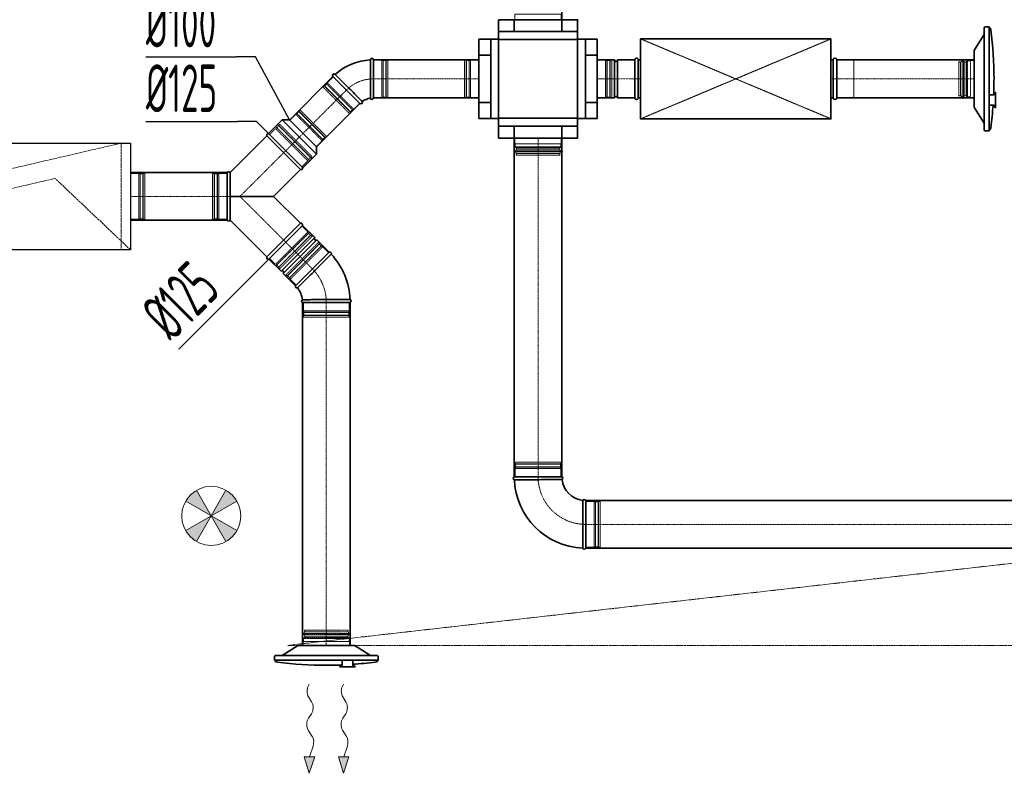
# Model space of a CAD drawing. Header units: millimetres. Extents: x 15940 to 92175, y -24684 to 227664.
# Tile 7 of 132: x 38377 to 40963, y -22853 to -20874. Entities that reach past the tile are written whole.
import ezdxf

# ---------------------------------------------------------------- set-up
doc = ezdxf.new("R2010")
doc.units = ezdxf.units.MM
doc.header["$LTSCALE"] = 0.05
for name, pattern in [('ACAD_ISO02W100', [15, 12, -3]), ('ACAD_ISO05W100', [33, 24, -3, 0, -3, 0, -3]), ('ACAD_ISO10W100', [18, 12, -3, 0, -3]), ('phl_thick', [0])]:
    doc.linetypes.add(name, pattern=pattern)
doc.layers.get('0').update_dxf_attribs({"lineweight": 5})
for name, color, linetype, lineweight in [('VZT_01 SUP (PŘÍVOD) - OBRYS', 5, 'Continuous', 35), ('VZT_02 SUP (PŘÍVOD) - OSA', 5, 'ACAD_ISO10W100', 5), ('VZT_04 SUP (PŘÍVOD) - SKRYTÉ', 5, 'ACAD_ISO02W100', 5), ('VZT_05 ETA (ODVOD) - OBRYS', 6, 'Continuous', 35), ('VZT_06 ETA (ODVOD) - OSA', 6, 'ACAD_ISO10W100', 5), ('VZT_08 ETA (ODVOD) - SKRYTÉ', 6, 'ACAD_ISO02W100', 5), ('VZT_21 ZAŘÍZENÍ - OBRYS', 1, 'Continuous', 30), ('VZT_22 ZAŘÍZENÍ - DETAIL', 8, 'Continuous', 5), ('VZT_30 DISTRIBUČNÍ PRVKY - OBRYS', 1, 'Continuous', 35), ('VZT_35 TLUMIČE HLUKU - OBRYS', 1, 'Continuous', 35), ('VZT_36 TLUMIČE HLUKU - OSA', 1, 'ACAD_ISO10W100', 5), ('VZT_37 TLUMIČE HLUKU - DETAIL', 8, 'ACAD_ISO02W100', 5), ('VZT_60_KOTY - DIMENZE', 7, 'Continuous', 5), ('VZT_POŽADAVKY NA STAVBU - PODHLEDY', 4, 'ACAD_ISO05W100', 5)]:
    doc.layers.add(name, color=color, linetype=linetype, lineweight=lineweight)
for name, color, linetype, lineweight, plot in [('VZT_03 SUP (PŘÍVOD) - NETISK', 8, 'ACAD_ISO02W100', 5, False), ('VZT_07 ETA (ODVOD) - NETISK', 8, 'ACAD_ISO02W100', 5, False), ('VZT_34 DISTRIBUČNÍ PRVKY - NETISK', 8, 'ACAD_ISO02W100', 5, False), ('VZT_39 TLUMIČE HLUKU - NETISK', 8, 'ACAD_ISO02W100', 5, False)]:
    doc.layers.add(name, color=color, linetype=linetype, lineweight=lineweight, plot=plot)
doc.styles.add('EVORA_125', font='isocp.shx', dxfattribs={"width": 0.6, "height": 125})

msp = doc.modelspace()

# ---------------------------------------------------------------- hatches: boundary and pattern name
h = msp.add_hatch(color=256)
h.dxf.hatch_style = 1
h.paths.add_polyline_path([(38813.3, -22137.9, -0.131652), (38841.6, -22109.5), (38880.4, -22176.7)])
h.paths.add_polyline_path([(38880.4, -22176.7), (38919.1, -22109.5, -0.065543), (38935.2, -22121.9, -0.065543), (38947.5, -22137.9)])
h.paths.add_polyline_path([(38880.4, -22176.7), (38947.5, -22215.4, -0.131652), (38919.1, -22243.8)])
h.paths.add_polyline_path([(38825.6, -22231.5, -0.065543), (38813.3, -22215.4), (38880.4, -22176.7), (38841.6, -22243.8, -0.065543)])

# ---------------------------------------------------------------- linework, layer by layer
at = {"lineweight": 13}
for p, q in [((39135.8, -22622.1), (39137.7, -22619)), ((39225.8, -22622.1), (39227.7, -22619))]:
    msp.add_line(p, q, dxfattribs=at)
at = {"color": 0, "lineweight": 13}
for p, q in [((39144.1, -22665.2), (39136, -22652.2)), ((39234.1, -22665.2), (39226, -22652.2)), ((39135.7, -22708.1), (39143.7, -22696.1)), ((39225.7, -22708.1), (39233.7, -22696.1)), ((39145.7, -22755.6), (39135.3, -22739)), ((39235.7, -22755.6), (39225.3, -22739)), ((39138.3, -22809.6), (39148, -22781)), ((39228.3, -22809.6), (39238, -22781)), ((39137.7, -22852.6), (39124.3, -22809.4)), ((39124.3, -22809.4), (39138.3, -22809.6)), ((39152.2, -22809.8), (39138.3, -22809.6)), ((39227.7, -22852.6), (39214.3, -22809.4)), ((39214.3, -22809.4), (39228.3, -22809.6)), ((39242.2, -22809.8), (39228.3, -22809.6)), ((39152.2, -22809.8), (39137.7, -22852.6)), ((39242.2, -22809.8), (39227.7, -22852.6))]:
    msp.add_line(p, q, dxfattribs=at)
for points in [[(38919.1, -22243.8), (38841.6, -22109.5)], [(38919.1, -22109.5), (38841.6, -22243.8)], [(38947.5, -22215.4), (38813.3, -22137.9)], [(38947.5, -22137.9), (38813.3, -22215.4)]]:
    msp.add_lwpolyline(points)
msp.add_circle((38880.4, -22176.7), 77.5)
at = {"color": 0, "lineweight": 13, "extrusion": (0, 0, -1)}
for centre, start_param, end_param in [((39145.5, -22636.8), 0.766537, 2.320574), ((39235.5, -22636.8), 0.766537, 2.320574), ((39134.6, -22680.5), 3.908129, 5.516649), ((39224.6, -22680.5), 3.908129, 5.516649), ((39144.8, -22723.7), 0.766537, 2.375056), ((39234.8, -22723.7), 0.766537, 2.375056), ((39136.2, -22770.9), 3.908129, 5.191299), ((39226.2, -22770.9), 3.908129, 5.191299)]:
    msp.add_ellipse(centre, major_axis=(-0.3, -21.5), ratio=0.625, start_param=start_param, end_param=end_param, dxfattribs=at)
at = {"color": 0, "lineweight": 13}
for points in [[(39152.2, -22809.8), (39124.3, -22809.4), (39137.7, -22852.6)], [(39242.2, -22809.8), (39214.3, -22809.4), (39227.7, -22852.6)]]:
    msp.add_solid(points, dxfattribs=at)
at = {"layer": 'VZT_01 SUP (PŘÍVOD) - OBRYS'}
for p, q in [((39298.3, -20979.3), (39298.3, -21029.4)), ((39306.3, -21079.3), (39306.3, -20979.3)), ((39894.2, -21079.3), (39894.2, -20979.3)), ((39894.2, -20979.3), (39939.7, -20979.3)), ((39939.7, -21079.3), (39939.7, -20979.3)), ((39947.7, -21079.3), (39947.7, -20979.3)), ((39947.7, -20979.3), (39993.2, -20979.3)), ((39993.2, -21079.3), (39993.2, -20979.3)), ((39200.2, -21023.2), (39270.9, -21093.9)), ((39205.9, -21017.5), (39241.3, -21053)), ((39894.2, -21079.3), (39939.7, -21079.3)), ((39947.7, -21079.3), (39993.2, -21079.3)), ((39031.2, -21172.9), (39066.9, -21137.2)), ((39066.9, -21137.2), (39156.7, -21227)), ((39086, -21137.2), (39066.9, -21137.2)), ((39086, -21137.2), (39156.7, -21207.9)), ((39026.5, -21179), (38930, -21275.5)), ((39114.9, -21267.4), (39026.5, -21179)), ((39031.2, -21172.9), (39121, -21262.7)), ((39031.9, -21173.6), (39120.3, -21262)), ((39121, -21262.7), (39156.7, -21227)), ((39156.7, -21207.9), (39156.7, -21227)), ((38922, -21275.5), (38922, -21400.5)), ((38930, -21281), (38930, -21275.5)), ((38930, -21281), (38930, -21395)), ((39114.9, -21267.4), (39044.3, -21338)), ((38955.9, -21338), (38930, -21338)), ((39044.3, -21338), (38955.9, -21338)), ((39044.3, -21338), (39114.9, -21408.6)), ((38930, -21395), (38930, -21400.5)), ((38930, -21400.5), (39026.5, -21497)), ((39026.5, -21497), (39114.9, -21408.6)), ((39031.9, -21502.4), (39120.3, -21414)), ((39031.9, -21502.4), (39120.3, -21414)), ((39120.3, -21414), (39152.4, -21446.2)), ((39064.1, -21534.6), (39152.4, -21446.2)), ((39069.7, -21540.2), (39158.1, -21451.8)), ((39158.1, -21451.8), (39190.3, -21484)), ((39190.3, -21484), (39101.9, -21572.4)), ((39101.9, -21572.4), (39190.3, -21484)), ((39031.9, -21502.4), (39064.1, -21534.6)), ((39069.7, -21540.2), (39101.9, -21572.4)), ((39120.2, -21616.6), (39245.2, -21616.6))]:
    msp.add_line(p, q, dxfattribs=at)
for points in [[(39583.6, -20925.5), (39614.6, -20925.5), (39614.6, -21133.1), (39583.6, -21133.1)], [(39894.2, -20925.5), (39863.2, -20925.5), (39863.2, -21133.1), (39894.2, -21133.1)]]:
    msp.add_lwpolyline(points, close=True, dxfattribs=at)
for points in [[(39614.6, -20925.5), (39635.1, -20925.5)], [(39863.2, -20925.5), (39842.7, -20925.5)], [(39583.6, -20966.9), (39614.6, -20966.9)], [(39863.2, -20966.9), (39894.2, -20966.9)], [(39583.6, -20979.3), (39306.3, -20979.3)], [(40523.2, -20979.3), (40884.4, -20979.3)], [(39200.2, -21023.2), (39086, -21137.4)], [(39270.9, -21093.9), (39156.7, -21208.1)], [(39583.6, -21079.3), (39306.3, -21079.3)], [(39583.6, -21091.5), (39614.6, -21091.5)], [(39863.2, -21091.5), (39894.2, -21091.5)], [(40523.2, -21079.3), (40884.4, -21079.3)], [(39614.6, -21133.1), (39635.1, -21133.1)], [(39863.2, -21133.1), (39842.7, -21133.1)], [(38922, -21275.5), (38668, -21275.5)], [(38922, -21400.5), (38668, -21400.5)], [(39120.2, -21616.6), (39120.2, -22517)], [(39245.2, -21616.6), (39245.2, -22517)]]:
    msp.add_lwpolyline(points, dxfattribs=at)
for centre, radius, start, end in [((39306.3, -21129.3), 150, 93.0572, 131.9428), ((39302.3, -20979.3), 4, 0, 180), ((39943.7, -20979.3), 4, 180, 0), ((39203, -21020.4), 4, 45, 225), ((39943.7, -21079.3), 4, 0, 180), ((39273.7, -21091.1), 4, 225, 35.8522), ((39306.3, -21129.3), 50, 99.1478, 125.8522), ((39302.3, -21079.3), 4, 189.1478, 0), ((39030.4, -21177.5), 4.17, 68.4678, 201.5322), ((38925.8, -21277.2), 4.17, 2.2285, 156.5322), ((39116.4, -21263.5), 4.17, 248.4678, 21.5322), ((38925.8, -21398.8), 4.17, 203.4678, 357.7715), ((39116.4, -21412.5), 4.17, 338.4678, 111.5322), ((39155.3, -21449), 4, 135, 315), ((39191.8, -21487.9), 4.17, 336.1072, 111.5322), ((39057.7, -21616.6), 187.5, 2.3607, 42.6393), ((39030.4, -21498.5), 4.17, 158.4678, 291.5322), ((39066.9, -21537.4), 4, 315, 135), ((39105.8, -21573.9), 4.17, 158.4678, 284.7019), ((39057.7, -21616.6), 62.5, 6.8302, 38.1698), ((39121.9, -21612.8), 4.17, 120.2981, 246.5322), ((39243.5, -21612.8), 4.17, 293.4678, 68.8928)]:
    msp.add_arc(centre, radius, start, end, dxfattribs=at)
for points, knots in [([(39298.3, -21079.9), (39298.3, -21079.9), (39298.3, -21078.7), (39298.3, -21073.8), (39298.3, -21070.2), (39298.3, -21061.1), (39298.3, -21055.7), (39298.3, -21043.6), (39298.3, -21037.2), (39298.3, -21030.2), (39298.3, -21029.8), (39298.3, -21029.4)], [315.70122, 315.70122, 315.70122, 315.70122, 334.965455, 334.965455, 354.338127, 354.338127, 373.989756, 373.989756, 393.709228, 393.709228, 394.86093, 394.86093, 394.86093, 394.86093]), ([(39277, -21088.7), (39277, -21088.7), (39276.3, -21088), (39273.3, -21085), (39271, -21082.7), (39264.9, -21076.6), (39261.1, -21072.8), (39252.7, -21064.4), (39248, -21059.7), (39242.7, -21054.4), (39242, -21053.7), (39241.3, -21053)], [157.87026, 157.87026, 157.87026, 157.87026, 175.40249, 175.40249, 194.39223, 194.39223, 214.163463, 214.163463, 234.188574, 234.188574, 237.030498, 237.030498, 237.030498, 237.030498]), ([(39106.8, -21578), (39106.8, -21578), (39106.9, -21577.9), (39107.1, -21577.7), (39107.3, -21577.5), (39108.1, -21576.8), (39108.6, -21576.2), (39110.9, -21574), (39113.1, -21571.8), (39119.5, -21565.5), (39123.8, -21561.2), (39133.8, -21551.2), (39139.4, -21545.7), (39150.9, -21534.2), (39156.7, -21528.4), (39167.9, -21517.2), (39173.2, -21512), (39182.6, -21502.6), (39186.5, -21498.7), (39191.4, -21493.8), (39193, -21492.3), (39195.1, -21490.1), (39195.6, -21489.6), (39195.6, -21489.6)], [197.067977, 197.067977, 197.067977, 197.067977, 201.792196, 201.792196, 209.190204, 209.190204, 218.040239, 218.040239, 237.760854, 237.760854, 262.206108, 262.206108, 286.831239, 286.831239, 311.323072, 311.323072, 335.946087, 335.946087, 360.704397, 360.704397, 377.088273, 377.088273, 394.105327, 394.105327, 394.105327, 394.105327]), ([(39245, -21608.9), (39245, -21608.9), (39243.4, -21608.9), (39237.3, -21608.9), (39232.8, -21608.9), (39221.3, -21608.9), (39214.6, -21608.9), (39199.6, -21608.9), (39191.6, -21608.9), (39175.4, -21609), (39167.3, -21609), (39152.2, -21609), (39145.3, -21609), (39133.4, -21609.1), (39128.6, -21609.1), (39121.8, -21609.2), (39120, -21609.2), (39119.8, -21609.2), (39119.8, -21609.2), (39119.8, -21609.2)], [0, 0, 0, 0, 24.392784, 24.392784, 48.777002, 48.777002, 73.152705, 73.152705, 97.508329, 97.508329, 121.831482, 121.831482, 146.180287, 146.180287, 170.775455, 170.775455, 195.53354, 195.53354, 197.168564, 197.168564, 197.168564, 197.168564])]:
    msp.add_open_spline(points, degree=3, knots=knots, dxfattribs=at)
at = {"layer": 'VZT_02 SUP (PŘÍVOD) - OSA', "ltscale": 0.3}
for points in [[(39306.3, -21029.3), (39306.3, -21029.3, 0.198912), (39235.6, -21058.6, 0.198912)], [(39182.7, -21616.6), (39182.7, -21616.6, 0.198912), (39146.1, -21528.2, 0.198912)]]:
    msp.add_lwpolyline(points, format="xyb", dxfattribs=at)
at = {"layer": 'VZT_02 SUP (PŘÍVOD) - OSA', "ltscale": 5}
for points in [[(39306.3, -21029.3), (39583.6, -21029.3)], [(40884.4, -21029.3), (40523.2, -21029.3)], [(39121.3, -21172.8), (39235.6, -21058.6)], [(38668, -21338), (38922, -21338)], [(39182.7, -22517), (39182.7, -21616.6)]]:
    msp.add_lwpolyline(points, dxfattribs=at)
at = {"layer": 'VZT_02 SUP (PŘÍVOD) - OSA'}
for points in [[(39894.2, -21029.3), (39993.2, -21029.3)], [(39076.1, -21217.8), (38955.9, -21338), (38922, -21338)], [(38955.9, -21338), (39076.1, -21458.2)], [(39076.1, -21458.2), (39146.1, -21528.2)]]:
    msp.add_lwpolyline(points, dxfattribs=at)
at = {"layer": 'VZT_02 SUP (PŘÍVOD) - OSA', "ltscale": 0.3}
msp.add_lwpolyline([(39076.1, -21217.8), (39121.3, -21172.5)], dxfattribs=at)
at = {"layer": 'VZT_03 SUP (PŘÍVOD) - NETISK', "ltscale": 0.4}
for p, q in [((39328.3, -20980.3), (39306.3, -20980.3)), ((39328.3, -20980.3), (39328.3, -21078.3)), ((39331.8, -20981.3), (39328.3, -20981.3)), ((39331.8, -20979.3), (39331.8, -21079.3)), ((39332.3, -20979.3), (39331.8, -20979.3)), ((39332.3, -20979.3), (39332.3, -21079.3)), ((39339.3, -20981.3), (39332.3, -20981.3)), ((39339.3, -20979.3), (39339.3, -21079.3)), ((39339.8, -20979.3), (39339.3, -20979.3)), ((39339.8, -20979.3), (39339.8, -21079.3)), ((39340.3, -20981.3), (39339.8, -20981.3)), ((39340.3, -20980.3), (39340.3, -21078.3)), ((39344.3, -20980.3), (39340.3, -20980.3)), ((39344.3, -20980.3), (39344.3, -21078.3)), ((39545.6, -21078.3), (39545.6, -20980.3)), ((39549.6, -20980.3), (39545.6, -20980.3)), ((39549.6, -21078.3), (39549.6, -20980.3)), ((39550.1, -20981.3), (39549.6, -20981.3)), ((39550.1, -21079.3), (39550.1, -20979.3)), ((39550.6, -20979.3), (39550.1, -20979.3)), ((39550.6, -21079.3), (39550.6, -20979.3)), ((39557.6, -20981.3), (39550.6, -20981.3)), ((39557.6, -21079.3), (39557.6, -20979.3)), ((39558.1, -20979.3), (39557.6, -20979.3)), ((39558.1, -21079.3), (39558.1, -20979.3)), ((39561.6, -20981.3), (39558.1, -20981.3)), ((39561.6, -21078.3), (39561.6, -20980.3)), ((39583.6, -20980.3), (39561.6, -20980.3)), ((39894.2, -20980.3), (39916.2, -20980.3)), ((39916.2, -21078.3), (39916.2, -20980.3)), ((39916.2, -20981.3), (39919.7, -20981.3)), ((39919.7, -21079.3), (39919.7, -20979.3)), ((39919.7, -20979.3), (39920.2, -20979.3)), ((39920.2, -21079.3), (39920.2, -20979.3)), ((39920.2, -20981.3), (39927.2, -20981.3)), ((39927.2, -21079.3), (39927.2, -20979.3)), ((39927.2, -20979.3), (39927.7, -20979.3)), ((39927.7, -21079.3), (39927.7, -20979.3)), ((39927.7, -20981.3), (39928.2, -20981.3)), ((39928.2, -21078.3), (39928.2, -20980.3)), ((39928.2, -20980.3), (39932.2, -20980.3)), ((39932.2, -21078.3), (39932.2, -20980.3)), ((39200.9, -21023.9), (39185.4, -21039.5)), ((39176.9, -21048), (39174, -21050.8)), ((39174, -21050.8), (39243.3, -21120.1)), ((39176.9, -21046.5), (39176.5, -21046.9)), ((39176.5, -21046.9), (39247.2, -21117.6)), ((39176.9, -21046.5), (39247.6, -21117.3)), ((39176.9, -21048), (39246.2, -21117.3)), ((39177.9, -21048.3), (39177.6, -21048.7)), ((39183.2, -21043), (39178.3, -21048)), ((39182.2, -21041.2), (39181.8, -21041.6)), ((39181.8, -21041.6), (39252.5, -21112.3)), ((39182.2, -21041.2), (39252.9, -21111.9)), ((39186.1, -21040.2), (39183.6, -21042.7)), ((39185.4, -21039.5), (39254.7, -21108.8)), ((39270.2, -21093.2), (39254.7, -21108.8)), ((39328.3, -21078.3), (39306.3, -21078.3)), ((39331.8, -21077.3), (39328.3, -21077.3)), ((39332.3, -21079.3), (39331.8, -21079.3)), ((39339.3, -21077.3), (39332.3, -21077.3)), ((39339.8, -21079.3), (39339.3, -21079.3)), ((39340.3, -21077.3), (39339.8, -21077.3)), ((39344.3, -21078.3), (39340.3, -21078.3)), ((39549.6, -21078.3), (39545.6, -21078.3)), ((39550.1, -21077.3), (39549.6, -21077.3)), ((39550.6, -21079.3), (39550.1, -21079.3)), ((39557.6, -21077.3), (39550.6, -21077.3)), ((39558.1, -21079.3), (39557.6, -21079.3)), ((39561.6, -21077.3), (39558.1, -21077.3)), ((39583.6, -21078.3), (39561.6, -21078.3)), ((39894.2, -21078.3), (39916.2, -21078.3)), ((39916.2, -21077.3), (39919.7, -21077.3)), ((39919.7, -21079.3), (39920.2, -21079.3)), ((39920.2, -21077.3), (39927.2, -21077.3)), ((39927.2, -21079.3), (39927.7, -21079.3)), ((39927.7, -21077.3), (39928.2, -21077.3)), ((39928.2, -21078.3), (39932.2, -21078.3)), ((39102.2, -21122.3), (39086.7, -21137.9)), ((39171.5, -21191.6), (39102.2, -21122.3)), ((39105.4, -21120.6), (39102.9, -21123)), ((39104.4, -21118.8), (39104, -21119.2)), ((39174.7, -21189.9), (39104, -21119.2)), ((39175.1, -21189.5), (39104.4, -21118.8)), ((39110.7, -21115.3), (39105.8, -21120.2)), ((39109.7, -21113.5), (39109.3, -21113.8)), ((39180, -21184.6), (39109.3, -21113.8)), ((39180.4, -21184.2), (39109.7, -21113.5)), ((39113.6, -21111), (39110.7, -21113.8)), ((39180, -21183.1), (39110.7, -21113.8)), ((39111.4, -21114.6), (39111.1, -21114.9)), ((39182.9, -21180.3), (39113.6, -21111)), ((39246.2, -21117.3), (39243.3, -21120.1)), ((39245.8, -21116.2), (39245.5, -21116.5)), ((39251.1, -21110.9), (39246.2, -21115.8)), ((39247.6, -21117.3), (39247.2, -21117.6)), ((39253.9, -21108.1), (39251.5, -21110.5)), ((39252.9, -21111.9), (39252.5, -21112.3)), ((39057.7, -21152.7), (39052.7, -21157.7)), ((39056.6, -21151), (39056.3, -21151.3)), ((39056.3, -21151.3), (39142.5, -21237.6)), ((39056.6, -21151), (39142.9, -21237.2)), ((39060.5, -21148.5), (39057.7, -21151.3)), ((39057.7, -21151.3), (39142.5, -21236.2)), ((39058.4, -21152), (39058, -21152.4)), ((39060.5, -21148.5), (39145.4, -21233.4)), ((39049.2, -21159.8), (39033.7, -21175.4)), ((39049.2, -21159.8), (39134.1, -21244.7)), ((39052.4, -21158), (39049.9, -21160.5)), ((39051.3, -21156.3), (39051, -21156.6)), ((39051, -21156.6), (39137.2, -21242.9)), ((39051.3, -21156.3), (39137.6, -21242.5)), ((39182.9, -21180.3), (39180, -21183.1)), ((39171.5, -21191.6), (39156, -21207.2)), ((39173.3, -21188.4), (39170.8, -21190.9)), ((39178.6, -21183.1), (39173.7, -21188.1)), ((39175.1, -21189.5), (39174.7, -21189.9)), ((39179.3, -21182.4), (39179, -21182.8)), ((39180.4, -21184.2), (39180, -21184.6)), ((39134.1, -21244.7), (39118.5, -21260.2)), ((39135.8, -21241.5), (39133.4, -21244)), ((39141.1, -21236.2), (39136.2, -21241.1)), ((39137.6, -21242.5), (39137.2, -21242.9)), ((39141.8, -21235.5), (39141.5, -21235.8)), ((39145.4, -21233.4), (39142.5, -21236.2)), ((39142.9, -21237.2), (39142.5, -21237.6)), ((38884, -21278), (38884, -21398)), ((38888, -21278), (38884, -21278)), ((38888, -21278), (38888, -21398)), ((38888.5, -21279), (38888, -21279)), ((38888.5, -21277), (38888.5, -21399)), ((38889, -21277), (38888.5, -21277)), ((38889, -21277), (38889, -21399)), ((38896, -21279), (38889, -21279)), ((38896, -21277), (38896, -21399)), ((38896.5, -21277), (38896, -21277)), ((38896.5, -21277), (38896.5, -21399)), ((38900, -21279), (38896.5, -21279)), ((38900, -21278), (38900, -21398)), ((38922, -21278), (38900, -21278)), ((38888, -21398), (38884, -21398)), ((38888.5, -21397), (38888, -21397)), ((38889, -21399), (38888.5, -21399)), ((38896, -21397), (38889, -21397)), ((38896.5, -21399), (38896, -21399)), ((38900, -21397), (38896.5, -21397)), ((38922, -21398), (38900, -21398)), ((39049.2, -21516.2), (39134.1, -21431.3)), ((39051, -21519.4), (39137.2, -21433.1)), ((39051.3, -21519.7), (39137.6, -21433.5)), ((39056.3, -21524.7), (39142.5, -21438.4)), ((39056.6, -21525), (39142.9, -21438.8)), ((39118.5, -21415.8), (39134.1, -21431.3)), ((39133.4, -21432), (39135.8, -21434.5)), ((39136.2, -21434.9), (39141.1, -21439.8)), ((39137.2, -21433.1), (39137.6, -21433.5)), ((39142.5, -21438.4), (39142.9, -21438.8)), ((39057.7, -21524.7), (39142.5, -21439.8)), ((39060.5, -21527.5), (39145.4, -21442.7)), ((39161.6, -21458.9), (39076.8, -21543.8)), ((39165.5, -21461.4), (39079.3, -21547.7)), ((39165.9, -21461.7), (39079.6, -21548)), ((39164.5, -21461.7), (39079.6, -21546.6)), ((39141.5, -21440.2), (39141.8, -21440.5)), ((39142.5, -21439.8), (39145.4, -21442.7)), ((39164.5, -21461.7), (39161.6, -21458.9)), ((39164.1, -21462.8), (39163.8, -21462.5)), ((39169.4, -21468.1), (39164.5, -21463.2)), ((39165.9, -21461.7), (39165.5, -21461.4)), ((39170.8, -21466.7), (39084.6, -21553)), ((39171.2, -21467), (39084.9, -21553.3)), ((39173, -21470.2), (39088.1, -21555.1)), ((39172.2, -21470.9), (39169.8, -21468.5)), ((39171.2, -21467), (39170.8, -21466.7)), ((39188.5, -21485.8), (39173, -21470.2)), ((39033.7, -21500.6), (39049.2, -21516.2)), ((39049.9, -21515.5), (39052.4, -21518)), ((39051, -21519.4), (39051.3, -21519.7)), ((39052.7, -21518.3), (39057.7, -21523.3)), ((39056.3, -21524.7), (39056.6, -21525)), ((39057.7, -21524.7), (39060.5, -21527.5)), ((39058, -21523.6), (39058.4, -21524)), ((39079.6, -21546.6), (39076.8, -21543.8)), ((39079.6, -21548), (39079.3, -21547.7)), ((39080.7, -21546.2), (39080.3, -21545.9)), ((39086, -21551.5), (39081, -21546.6)), ((39084.9, -21553.3), (39084.6, -21553)), ((39088.8, -21554.4), (39086.3, -21551.9)), ((39103.7, -21570.6), (39088.1, -21555.1)), ((39122.7, -21616.6), (39122.7, -21638.6)), ((39242.7, -21616.6), (39242.7, -21638.6)), ((39121.7, -21642.1), (39243.7, -21642.1)), ((39121.7, -21642.1), (39121.7, -21642.6)), ((39121.7, -21642.6), (39243.7, -21642.6)), ((39122.7, -21638.6), (39242.7, -21638.6)), ((39123.7, -21638.6), (39123.7, -21642.1)), ((39123.7, -21642.6), (39123.7, -21649.6)), ((39241.7, -21638.6), (39241.7, -21642.1)), ((39241.7, -21642.6), (39241.7, -21649.6)), ((39243.7, -21642.1), (39243.7, -21642.6)), ((39121.7, -21649.6), (39243.7, -21649.6)), ((39121.7, -21649.6), (39121.7, -21650.1)), ((39121.7, -21650.1), (39243.7, -21650.1)), ((39122.7, -21650.6), (39242.7, -21650.6)), ((39122.7, -21650.6), (39122.7, -21654.6)), ((39122.7, -21654.6), (39242.7, -21654.6)), ((39123.7, -21650.1), (39123.7, -21650.6)), ((39241.7, -21650.1), (39241.7, -21650.6)), ((39242.7, -21650.6), (39242.7, -21654.6)), ((39243.7, -21649.6), (39243.7, -21650.1))]:
    msp.add_line(p, q, dxfattribs=at)
for points in [[(39677.9, -20874), (39677.9, -20859), (39799.9, -20859), (39799.9, -20874)], [(39677.9, -20874), (39799.9, -20874)], [(39677.9, -21184.6), (39677.9, -21199.6), (39799.9, -21199.6), (39799.9, -21184.6)], [(39677.9, -21184.6), (39799.9, -21184.6)], [(39678.9, -21207.5), (39738.9, -21207.5)], [(39680.8, -21210.1), (39738.9, -21210.1)], [(39682.7, -21225.6), (39681.2, -21229.6), (39738.9, -21229.6)], [(39681.7, -21225.4), (39738.9, -21225.4)], [(39682.5, -21213.7), (39738.9, -21213.7)], [(39798.9, -21207.5), (39738.9, -21207.5)], [(39796.9, -21210.1), (39738.9, -21210.1)], [(39795.3, -21213.7), (39738.9, -21213.7)], [(39796.1, -21225.4), (39738.9, -21225.4)], [(39795.1, -21225.6), (39796.6, -21229.6), (39738.9, -21229.6)]]:
    msp.add_lwpolyline(points, dxfattribs=at)
for points in [[(39678.9, -21199.6), (39678.9, -21207.5, 0.291473), (39680.4, -21209.9, 0.291473)], [(39798.9, -21199.6), (39798.9, -21207.5, -0.291473), (39797.4, -21209.9, -0.291473)], [(39674.3, -21219.5), (39680.2, -21218, -0.058981), (39680.8, -21218), (39738.9, -21218)], [(39674.3, -21219.5), (39680, -21220.9, 0.060863), (39680.6, -21221), (39738.9, -21221)], [(39803.5, -21219.5), (39797.6, -21218, 0.058981), (39796.9, -21218), (39738.9, -21218)], [(39803.5, -21219.5), (39797.8, -21220.9, -0.060863), (39797.1, -21221), (39738.9, -21221)]]:
    msp.add_lwpolyline(points, format="xyb", dxfattribs=at)
for centre, radius, start, end in [((39690.7, -21220.2), 10.5, 142.1622, 210.2824), ((39678.6, -21213.3), 3.88, 353.3265, 62.5007), ((39799.1, -21213.3), 3.88, 117.4993, 186.6735), ((39787, -21220.2), 10.5, 329.7176, 37.8378)]:
    msp.add_arc(centre, radius, start, end, dxfattribs=at)
at = {"layer": 'VZT_04 SUP (PŘÍVOD) - SKRYTÉ', "ltscale": 2}
for points in [[(39635.1, -20925.5), (39842.7, -20925.5)], [(39635.1, -21133.1), (39842.7, -21133.1)]]:
    msp.add_lwpolyline(points, dxfattribs=at)
at = {"layer": 'VZT_05 ETA (ODVOD) - OBRYS'}
for p, q in [((39676.4, -22074), (39801.4, -22074)), ((39863.9, -22136.5), (39863.9, -22261.5))]:
    msp.add_line(p, q, dxfattribs=at)
for points in [[(39801.4, -20742.5), (39801.4, -20874)], [(39676.5, -20874), (39676.5, -20905)], [(39801.2, -20874), (39801.2, -20905)], [(39635.1, -20905), (39635.1, -21153.6)], [(39842.7, -20905), (39842.7, -21153.6)], [(39676.5, -21153.6), (39676.5, -21184.6)], [(39801.2, -21153.6), (39801.2, -21184.6)], [(39676.4, -21184.6), (39676.4, -22074)], [(39801.4, -21184.6), (39801.4, -22074)], [(39863.9, -22136.5), (42327.9, -22136.5)], [(39863.9, -22261.5), (42327.9, -22261.5)]]:
    msp.add_lwpolyline(points, dxfattribs=at)
for points in [[(39635.1, -20874), (39635.1, -20905), (39842.7, -20905), (39842.7, -20874)], [(39635.1, -21184.6), (39635.1, -21153.6), (39842.7, -21153.6), (39842.7, -21184.6)]]:
    msp.add_lwpolyline(points, close=True, dxfattribs=at)
for centre, radius, start, end in [((39678, -22077.8), 4.17, 113.4678, 248.8928), ((39863.9, -22074), 187.5, 182.3607, 267.6393), ((39799.7, -22077.8), 4.17, 300.2981, 66.5322), ((39863.9, -22074), 62.5, 186.8302, 263.1698), ((39860.1, -22138.2), 4.17, 23.4678, 149.7019), ((39860.1, -22259.8), 4.17, 201.1072, 336.5322)]:
    msp.add_arc(centre, radius, start, end, dxfattribs=at)
for points, knots in [([(39801.8, -22081.4), (39801.8, -22081.4), (39801.8, -22081.4), (39801.5, -22081.4), (39801.1, -22081.4), (39800.1, -22081.4), (39799.3, -22081.5), (39796.2, -22081.5), (39793, -22081.5), (39784.1, -22081.5), (39777.9, -22081.6), (39763.8, -22081.6), (39756, -22081.6), (39739.8, -22081.7), (39731.5, -22081.7), (39715.7, -22081.7), (39708.2, -22081.7), (39695, -22081.7), (39689.4, -22081.7), (39682.5, -22081.7), (39680.3, -22081.7), (39677.3, -22081.7), (39676.5, -22081.7), (39676.5, -22081.7)], [197.067977, 197.067977, 197.067977, 197.067977, 201.792196, 201.792196, 209.190204, 209.190204, 218.040239, 218.040239, 237.760854, 237.760854, 262.206108, 262.206108, 286.831239, 286.831239, 311.323072, 311.323072, 335.946087, 335.946087, 360.704397, 360.704397, 377.088273, 377.088273, 394.105327, 394.105327, 394.105327, 394.105327]), ([(39856.5, -22136.1), (39856.5, -22136.1), (39856.4, -22137.6), (39856.4, -22143.8), (39856.4, -22148.3), (39856.3, -22159.6), (39856.3, -22166.4), (39856.3, -22181.5), (39856.2, -22189.5), (39856.2, -22205.9), (39856.2, -22214), (39856.2, -22229.2), (39856.2, -22236.1), (39856.2, -22247.9), (39856.2, -22252.6), (39856.2, -22259.3), (39856.2, -22261.1), (39856.2, -22261.3), (39856.2, -22261.3), (39856.2, -22261.3)], [0, 0, 0, 0, 24.235852, 24.235852, 48.531845, 48.531845, 73.024415, 73.024415, 97.570898, 97.570898, 122.078339, 122.078339, 146.53579, 146.53579, 170.957495, 170.957495, 195.359468, 195.359468, 197.168246, 197.168246, 197.168246, 197.168246])]:
    msp.add_open_spline(points, degree=3, knots=knots, dxfattribs=at)
at = {"layer": 'VZT_06 ETA (ODVOD) - OSA', "ltscale": 5}
for points in [[(39738.9, -22074), (39738.9, -21184.6)], [(42327.9, -22199), (39863.9, -22199)]]:
    msp.add_lwpolyline(points, dxfattribs=at)
at = {"layer": 'VZT_06 ETA (ODVOD) - OSA', "ltscale": 0.3}
msp.add_lwpolyline([(39863.9, -22199), (39863.9, -22199, -0.414214), (39738.9, -22074), (39738.9, -22074)], format="xyb", dxfattribs=at)
at = {"layer": 'VZT_07 ETA (ODVOD) - NETISK', "ltscale": 0.4}
for p, q in [((38668, -21278), (38690, -21278)), ((38690, -21398), (38690, -21278)), ((38690, -21279), (38693.5, -21279)), ((38693.5, -21399), (38693.5, -21277)), ((38693.5, -21277), (38694, -21277)), ((38694, -21399), (38694, -21277)), ((38694, -21279), (38701, -21279)), ((38701, -21399), (38701, -21277)), ((38701, -21277), (38701.5, -21277)), ((38701.5, -21399), (38701.5, -21277)), ((38701.5, -21279), (38702, -21279)), ((38702, -21398), (38702, -21278)), ((38702, -21278), (38706, -21278)), ((38706, -21398), (38706, -21278)), ((38668, -21398), (38690, -21398)), ((38690, -21397), (38693.5, -21397)), ((38693.5, -21399), (38694, -21399)), ((38694, -21397), (38701, -21397)), ((38701, -21399), (38701.5, -21399)), ((38701.5, -21397), (38702, -21397)), ((38702, -21398), (38706, -21398)), ((39677.9, -22040.5), (39799.9, -22040.5)), ((39677.9, -22041), (39677.9, -22040.5)), ((39677.9, -22041), (39799.9, -22041)), ((39677.9, -22048), (39799.9, -22048)), ((39677.9, -22048.5), (39677.9, -22048)), ((39677.9, -22048.5), (39799.9, -22048.5)), ((39678.9, -22036), (39798.9, -22036)), ((39678.9, -22040), (39678.9, -22036)), ((39678.9, -22040), (39798.9, -22040)), ((39678.9, -22052), (39798.9, -22052)), ((39678.9, -22074), (39678.9, -22052)), ((39679.9, -22040.5), (39679.9, -22040)), ((39679.9, -22048), (39679.9, -22041)), ((39679.9, -22052), (39679.9, -22048.5)), ((39797.9, -22040.5), (39797.9, -22040)), ((39797.9, -22048), (39797.9, -22041)), ((39797.9, -22052), (39797.9, -22048.5)), ((39798.9, -22040), (39798.9, -22036)), ((39798.9, -22074), (39798.9, -22052)), ((39799.9, -22041), (39799.9, -22040.5)), ((39799.9, -22048.5), (39799.9, -22048)), ((39863.9, -22139), (39885.9, -22139)), ((39885.9, -22139), (39885.9, -22259)), ((39885.9, -22140), (39889.4, -22140)), ((39889.4, -22138), (39889.4, -22260)), ((39889.4, -22138), (39889.9, -22138)), ((39889.9, -22138), (39889.9, -22260)), ((39889.9, -22140), (39896.9, -22140)), ((39896.9, -22138), (39896.9, -22260)), ((39896.9, -22138), (39897.4, -22138)), ((39897.4, -22138), (39897.4, -22260)), ((39897.4, -22140), (39897.9, -22140)), ((39897.9, -22139), (39897.9, -22259)), ((39897.9, -22139), (39901.9, -22139)), ((39901.9, -22139), (39901.9, -22259)), ((39863.9, -22259), (39885.9, -22259)), ((39885.9, -22258), (39889.4, -22258)), ((39889.4, -22260), (39889.9, -22260)), ((39889.9, -22258), (39896.9, -22258)), ((39896.9, -22260), (39897.4, -22260)), ((39897.4, -22258), (39897.9, -22258)), ((39897.9, -22259), (39901.9, -22259))]:
    msp.add_line(p, q, dxfattribs=at)
at = {"layer": 'VZT_08 ETA (ODVOD) - SKRYTÉ', "ltscale": 2}
for points in [[(39842.7, -20926.5), (39635.1, -20926.5)], [(39842.7, -21132), (39635.1, -21132)]]:
    msp.add_lwpolyline(points, dxfattribs=at)
at = {"layer": 'VZT_21 ZAŘÍZENÍ - OBRYS'}
msp.add_lwpolyline([(38668, -21478), (37168, -21478), (37168, -21198), (38668, -21198)], close=True, dxfattribs=at)
at = {"layer": 'VZT_22 ZAŘÍZENÍ - DETAIL', "linetype": 'ACAD_ISO02W100', "lineweight": 5, "ltscale": 10}
for points in [[(37631.8, -21198), (37826.5, -21388.1), (38644.1, -21198)], [(38644.1, -21198), (38644.1, -21478)], [(38668, -21478), (38470.6, -21290.8), (37652.3, -21478)]]:
    msp.add_lwpolyline(points, dxfattribs=at)
at = {"layer": 'VZT_30 DISTRIBUČNÍ PRVKY - OBRYS'}
for points in [[(40923.4, -20892.8), (40923.4, -21165.8), (40914.2, -21165.8, -0.414214), (40910.4, -21161.9), (40910.4, -20896.6, -0.414214), (40914.2, -20892.8), (40923.4, -20892.8)], [(40936.4, -21029.3, 0.0327), (40927.9, -20900.7), (40927.4, -20897.8, 0.36397), (40924.4, -20895.3), (40923.4, -20895.3)], [(40910.4, -21145.4), (40885, -21105, -0.141374), (40884.4, -21102.9), (40884.4, -20955.6, -0.141374), (40885, -20953.5), (40910.4, -20913.2)], [(40936.4, -21029.3, -0.010645), (40935.5, -21071.2, -0.010645)], [(40923.4, -21098.5), (40935.8, -21098.5, -0.267949), (40936.2, -21098.7), (40939.5, -21104.5, 0.267949), (40939.9, -21104.7), (40940.5, -21104.7), (40940.5, -21065.1), (40939.9, -21065.1, 0.267949), (40939.5, -21065.3), (40936.2, -21071, -0.267949), (40935.8, -21071.2), (40923.4, -21071.2)], [(40933.9, -21098.5, -0.015115), (40927.9, -21157.8), (40927.4, -21160.8, -0.36397), (40924.4, -21163.3), (40923.4, -21163.3)], [(39298.8, -22543), (39258.4, -22517.6, 0.141374), (39256.4, -22517), (39109, -22517, 0.141374), (39107, -22517.6), (39066.6, -22543)], [(39046.2, -22556), (39319.2, -22556), (39319.2, -22546.8, 0.414214), (39315.3, -22543), (39050.1, -22543, 0.414214), (39046.2, -22546.8), (39046.2, -22556)], [(39182.7, -22569, -0.0327), (39054.2, -22560.5), (39051.2, -22560, -0.36397), (39048.7, -22557), (39048.7, -22556)], [(39182.7, -22569, 0.010645), (39224.7, -22568.1, 0.010645)], [(39251.9, -22556), (39251.9, -22568.4, 0.267949), (39252.2, -22568.8), (39257.9, -22572.1, -0.267949), (39258.1, -22572.5), (39258.1, -22573.1), (39218.5, -22573.1), (39218.5, -22572.5, -0.267949), (39218.7, -22572.1), (39224.4, -22568.8, 0.267949), (39224.7, -22568.4), (39224.7, -22556)], [(39251.9, -22566.5, 0.015115), (39311.2, -22560.5), (39314.2, -22560, 0.36397), (39316.7, -22557), (39316.7, -22556)]]:
    msp.add_lwpolyline(points, format="xyb", dxfattribs=at)
at = {"layer": 'VZT_34 DISTRIBUČNÍ PRVKY - NETISK'}
for points in [[(40848.3, -20985.5), (40844.4, -20984.1), (40844.4, -21029.3)], [(40848.5, -20984.6), (40848.5, -21029.3)], [(40860.2, -20985.4), (40860.2, -21029.3)], [(40863.9, -20983.7), (40863.9, -21029.3)], [(40866.5, -20981.8), (40866.5, -21029.3)], [(40884.4, -20980.8), (40874.4, -20980.8), (40874.4, -21077.8), (40884.4, -21077.8)], [(40884.4, -20980.8), (40884.4, -21077.8)], [(40848.3, -21073), (40844.4, -21074.4), (40844.4, -21029.3)], [(40848.5, -21074), (40848.5, -21029.3)], [(40860.2, -21073.2), (40860.2, -21029.3)], [(40863.9, -21074.8), (40863.9, -21029.3)], [(40866.5, -21076.8), (40866.5, -21029.3)], [(39122.7, -22499.1), (39182.8, -22499.1)], [(39124.6, -22496.5), (39182.8, -22496.5)], [(39126.5, -22480.9), (39125, -22477), (39182.8, -22477)], [(39125.5, -22481.1), (39182.8, -22481.1)], [(39126.3, -22492.8), (39182.8, -22492.8)], [(39239.1, -22480.9), (39240.5, -22477), (39182.8, -22477)], [(39240, -22481.1), (39182.8, -22481.1)], [(39239.3, -22492.8), (39182.8, -22492.8)], [(39240.9, -22496.5), (39182.8, -22496.5)], [(39242.8, -22499.1), (39182.8, -22499.1)], [(39121.7, -22517), (39121.7, -22507), (39243.7, -22507), (39243.7, -22517)], [(39121.7, -22517), (39243.7, -22517)]]:
    msp.add_lwpolyline(points, dxfattribs=at)
for points in [[(40854.5, -20977.2), (40853.1, -20982.9, 0.060863), (40853, -20983.5), (40853, -21029.3)], [(40854.5, -20977.2), (40855.9, -20983.1, -0.058981), (40856, -20983.7), (40856, -21029.3)], [(40874.4, -20981.8), (40866.5, -20981.8, 0.291473), (40864.1, -20983.3, 0.291473)], [(40854.5, -21081.4), (40853.1, -21075.7, -0.060863), (40853, -21075), (40853, -21029.3)], [(40854.5, -21081.4), (40855.9, -21075.5, 0.058981), (40856, -21074.8), (40856, -21029.3)], [(40874.4, -21076.8), (40866.5, -21076.8, -0.291473), (40864.1, -21075.2, -0.291473)], [(39118.1, -22487.1), (39123.8, -22485.7, -0.060863), (39124.4, -22485.6), (39182.8, -22485.6)], [(39118.1, -22487.1), (39124, -22488.5, 0.058981), (39124.6, -22488.6), (39182.8, -22488.6)], [(39122.7, -22507), (39122.7, -22499.1, -0.291473), (39124.2, -22496.7, -0.291473)], [(39247.5, -22487.1), (39241.7, -22485.7, 0.060863), (39241.1, -22485.6), (39182.8, -22485.6)], [(39247.5, -22487.1), (39241.5, -22488.5, -0.058981), (39240.9, -22488.6), (39182.8, -22488.6)], [(39242.8, -22507), (39242.8, -22499.1, 0.291473), (39241.3, -22496.7, 0.291473)]]:
    msp.add_lwpolyline(points, format="xyb", dxfattribs=at)
for centre, radius, start, end in [((40853.8, -20993.6), 10.5, 52.1622, 120.2824), ((40860.7, -20981.5), 3.88, 263.3265, 332.5007), ((40853.8, -21064.9), 10.5, 239.7176, 307.8378), ((40860.7, -21077), 3.88, 27.4993, 96.6735), ((39134.5, -22486.4), 10.5, 149.7176, 217.8378), ((39122.4, -22493.3), 3.88, 297.4993, 6.6735), ((39243.1, -22493.3), 3.88, 173.3265, 242.5007), ((39231, -22486.4), 10.5, 322.1622, 30.2824)]:
    msp.add_arc(centre, radius, start, end, dxfattribs=at)
at = {"layer": 'VZT_35 TLUMIČE HLUKU - OBRYS'}
for p, q in [((39993.2, -21079.3), (39993.2, -20979.3)), ((40523.2, -21079.3), (40523.2, -20979.3))]:
    msp.add_line(p, q, dxfattribs=at)
msp.add_lwpolyline([(40508.2, -20924.3), (40008.2, -20924.3), (40008.2, -21134.3), (40508.2, -21134.3)], close=True, dxfattribs=at)
for points in [[(40002.2, -21079.3), (40002.2, -20979.3)], [(40002.2, -20979.3), (40008.2, -20979.3)], [(40514.2, -20979.3), (40508.2, -20979.3)], [(40514.2, -21079.3), (40514.2, -20979.3)], [(40002.2, -21079.3), (40008.2, -21079.3)], [(40514.2, -21079.3), (40508.2, -21079.3)]]:
    msp.add_lwpolyline(points, dxfattribs=at)
for centre, start, end in [((39997.7, -20979.3), 0, 180), ((40518.7, -20979.3), 0, 180), ((39997.7, -21079.3), 180, 0), ((40518.7, -21079.3), 180, 0)]:
    msp.add_arc(centre, 4.5, start, end, dxfattribs=at)
at = {"layer": 'VZT_36 TLUMIČE HLUKU - OSA', "ltscale": 5}
for points in [[(39993.2, -21029.3), (40008.2, -21029.3)], [(40523.2, -21029.3), (40508.2, -21029.3)], [(40523.2, -21029.3), (40508.2, -21029.3)], [(40523.2, -21029.3), (40508.2, -21029.3)]]:
    msp.add_lwpolyline(points, dxfattribs=at)
at = {"layer": 'VZT_37 TLUMIČE HLUKU - DETAIL', "lineweight": 5}
for points in [[(40508.2, -20924.3), (40008.2, -21134.3)], [(40008.2, -20924.3), (40508.2, -21134.3)]]:
    msp.add_lwpolyline(points, dxfattribs=at)
at = {"layer": 'VZT_39 TLUMIČE HLUKU - NETISK', "ltscale": 2}
for points in [[(39993.2, -21079.3), (39948.2, -21079.3), (39948.2, -20979.3), (39993.2, -20979.3)], [(40523.2, -21079.3), (40568.2, -21079.3), (40568.2, -20979.3), (40523.2, -20979.3)]]:
    msp.add_lwpolyline(points, dxfattribs=at)
at = {"layer": 'VZT_60_KOTY - DIMENZE', "linetype": 'ByBlock', "lineweight": -2}
for p, q in [((38996.5, -20971.5), (38946.5, -20971.5)), ((38999.6, -21141.5), (38949.6, -21141.5)), ((39000.4, -21533.9), (38965, -21569.2))]:
    msp.add_line(p, q, dxfattribs=at)
for points in [[(38709, -20971.5), (38946.5, -20971.5)], [(39086, -21137.2), (38996.5, -20971.5)], [(38709, -21141.5), (38949.6, -21141.5)], [(39031.2, -21172.9), (38999.6, -21141.5)], [(39031.9, -21502.4), (39000.4, -21533.9)], [(38794.9, -21739.4), (38965, -21569.2)]]:
    msp.add_lwpolyline(points, dxfattribs=at)
at = {"layer": 'VZT_POŽADAVKY NA STAVBU - PODHLEDY', "ltscale": 4}
for q in [(43381.9, -22029.5), (43381.9, -22516.7)]:
    msp.add_line((39082, -22516.7), q, dxfattribs=at)

# ---------------------------------------------------------------- texts
at = {"layer": 'VZT_60_KOTY - DIMENZE', "linetype": 'phl_thick', "char_height": 125, "attachment_point": 1, "style": 'EVORA_125'}
for s, insert in [('%%C100', (38709, -20821.5)), ('%%C125', (38709, -20991.5))]:
    msp.add_mtext(s, dxfattribs=dict(at, insert=insert))
at = {"layer": 'VZT_60_KOTY - DIMENZE', "linetype": 'phl_thick', "insert": (38688.8, -21633.3), "char_height": 125, "attachment_point": 1, "rotation": 45, "style": 'EVORA_125'}
msp.add_mtext('%%C125', dxfattribs=at)

doc.saveas('drawing.dxf')
